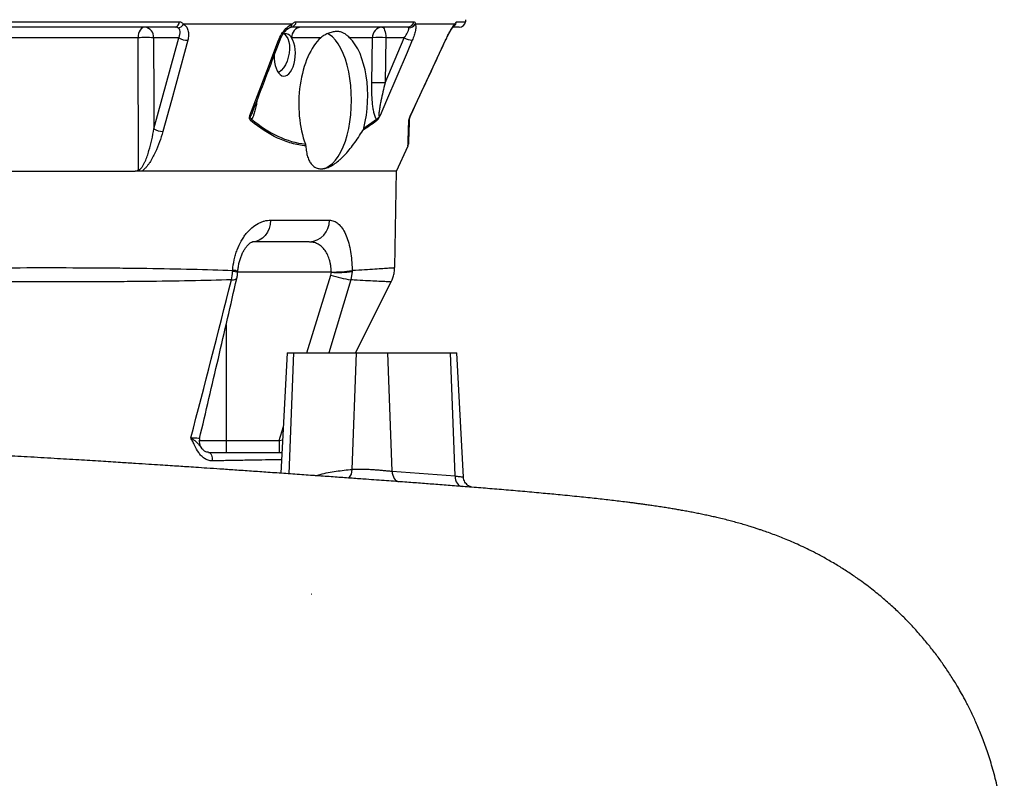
# Model space of a CAD drawing. Header units: millimetres. Extents: x 2625 to 14390, y 2229 to 15574.
# Tile 12 of 16: x 12150 to 14372, y 4168 to 5880. Entities that reach past the tile are written whole.
import ezdxf

# ---------------------------------------------------------------- set-up
doc = ezdxf.new("R2010")
doc.units = ezdxf.units.MM
doc.header["$LTSCALE"] = 5

msp = doc.modelspace()

# ---------------------------------------------------------------- linework, layer by layer
at = {"color": 7, "linetype": 'Continuous', "lineweight": 25}
for p, q in [((12050.5, 5875.4), (12510.1, 5875.4)), ((12764.2, 5870), (12519.1, 5870)), ((12773.9, 5875.4), (13039.2, 5875.4)), ((13131.9, 5870), (13042.2, 5870)), ((12500.9, 5863.5), (12045.2, 5863.5)), ((13025.5, 5863.5), (12762.4, 5863.5)), ((13141.5, 5863.5), (13128, 5863.5)), ((12508.9, 5839.4), (12451.7, 5839.4)), ((12452.7, 5633.8), (12508.9, 5839.4)), ((12829.4, 5839.4), (12763.5, 5839.4)), ((12945.8, 5839.4), (12894.2, 5839.4)), ((12944.2, 5737.6), (12945.8, 5839.4)), ((12974.3, 5737.6), (13017.8, 5839.4)), ((12975.9, 5839.4), (12974.3, 5737.6)), ((13017.8, 5839.4), (12975.9, 5839.4)), ((13110.9, 5833.6), (13111.7, 5835.4)), ((12926.3, 5635.4), (12954.9, 5655.8)), ((12999.8, 5538.5), (13026.3, 5595.3)), ((12996, 5320.6), (12999.8, 5538.9)), ((12716.1, 5427.7), (12848.5, 5427.7)), ((12803.3, 5378.5), (12675.1, 5378.5)), ((12641.9, 5310.1), (12642.1, 5312.3)), ((12900, 5311.8), (12896.9, 5293.1)), ((12900, 5314.4), (12900, 5311.8)), ((12907.9, 5128.5), (12988.1, 5288.3)), ((12753.7, 5128.5), (12739.4, 4856.5)), ((12753.7, 5128.5), (12768.3, 5128.5)), ((12768.3, 5128.5), (12909.8, 5128.5)), ((12900, 4865.3), (12909.8, 5128.5)), ((12909.8, 5128.5), (12980.5, 5128.5)), ((12990.4, 4861.1), (12980.5, 5128.5)), ((12980.5, 5128.5), (13121.9, 5128.5)), ((13132.2, 4850.4), (13121.9, 5128.5)), ((13121.9, 5128.5), (13136.5, 5128.5)), ((13151.2, 4848), (13136.5, 5128.5)), ((12615.6, 4930.7), (12615.6, 4903.5)), ((12615.6, 4930.7), (12735.1, 4930.7)), ((12735.1, 4930.7), (12735.1, 4903.5)), ((12990.4, 4861.1), (13132.2, 4850.4))]:
    msp.add_line(p, q, dxfattribs=at)
at = {"color": 8, "linetype": 'Continuous', "lineweight": 25}
for p, q in [((13135.8, 5875.4), (13156.2, 5875.4)), ((12417, 5839.4), (12017.3, 5839.4)), ((13110.6, 5833.6), (13110.8, 5833.6)), ((12853.1, 5310.1), (12641.9, 5310.1)), ((12797.7, 5128.5), (12852.1, 5303.8)), ((12896.9, 5293.1), (12847.3, 5128.5)), ((12615.6, 5191.8), (12615.6, 4930.7)), ((12758.2, 4855.2), (12768.3, 5128.5)), ((12735.1, 4930.7), (12745, 4961.8)), ((12555, 4930.7), (12615.6, 4930.7)), ((12735.1, 4930.7), (12743.4, 4931.8))]:
    msp.add_line(p, q, dxfattribs=at)
at = {"color": 7, "linetype": 'Continuous', "lineweight": 25, "flags": 128}
for points in [[(12432.6, 5863.5), (12429.6, 5863.1), (12426.7, 5861.7), (12424.1, 5859.5), (12421.7, 5856.5), (12419.8, 5852.9), (12418.3, 5848.7), (12417.4, 5844.2), (12417, 5839.4)], [(12746.6, 5848.2), (12747.3, 5847.6), (12751.4, 5843.3), (12754.7, 5837.5), (12757, 5830.4), (12758.4, 5822.3), (12758.7, 5813.5), (12757.9, 5804.4), (12756, 5795.3), (12753.2, 5786.5), (12749.5, 5778.4), (12745.1, 5771.3), (12740.2, 5765.5), (12734.8, 5761.2), (12733.6, 5760.4)], [(12898.5, 5698.5), (12898.1, 5715), (12897, 5731.3), (12895, 5747.2), (12892.3, 5762.6), (12888.8, 5777.2), (12884.7, 5791), (12879.9, 5803.7), (12874.5, 5815.2), (12868.6, 5825.4), (12862.3, 5834.1), (12855.5, 5841.3), (12848.5, 5846.9), (12844.8, 5849.2)], [(12967.4, 5863.5), (12969, 5863.1), (12970.6, 5861.7), (12972, 5859.5), (12973.3, 5856.5), (12974.4, 5852.9), (12975.2, 5848.7), (12975.7, 5844.2), (12975.9, 5839.4)], [(12418.3, 5541.6), (12418.1, 5588.5), (12417.2, 5788.2), (12417, 5839.4)], [(12451.7, 5839.4), (12452.4, 5700.2), (12452.7, 5633.8)], [(12529.1, 5833.6), (12521.7, 5806.4), (12492.1, 5697.7), (12473, 5628)], [(12669.3, 5663.8), (12707.3, 5763.8), (12733.8, 5833.6)], [(13035.7, 5833.6), (13024.1, 5806.4), (12977.8, 5697.7), (12963.3, 5663.8)], [(13031.6, 5663.8), (13078.1, 5763.8), (13110.6, 5833.6)], [(12828.2, 5543.5), (12833.8, 5544), (12841.2, 5546.2), (12848.5, 5550.1), (12855.5, 5555.7), (12862.3, 5562.9), (12868.6, 5571.7), (12874.5, 5581.9), (12879.9, 5593.4), (12884.7, 5606.1), (12888.8, 5619.8), (12892.3, 5634.5), (12895, 5649.9), (12897, 5665.8), (12898.1, 5682.1), (12898.5, 5698.5)], [(12716.1, 5427.7), (12715.2, 5418), (12712.8, 5408.8), (12708.9, 5400.3), (12703.8, 5392.9), (12697.6, 5386.8), (12690.6, 5382.3), (12683, 5379.5), (12675.1, 5378.5)], [(12576, 4903.5), (12577.9, 4903.1), (12579.7, 4902), (12581.3, 4900.1), (12582.7, 4897.6), (12583.7, 4894.7), (12584.2, 4891.4), (12584.4, 4888), (12584.1, 4884.6)], [(12990.4, 4861.1), (12990.7, 4856.5), (12991.6, 4852.2), (12993, 4848.2), (12995, 4844.6), (12997.4, 4841.7), (13000.1, 4839.5), (13003.2, 4838), (13006.4, 4837.4)], [(13132.2, 4850.4), (13132.5, 4845.8), (13133.4, 4841.5), (13134.8, 4837.5), (13136.7, 4834), (13139.1, 4831.1), (13141.8, 4828.9), (13144.8, 4827.4), (13148, 4826.7)]]:
    msp.add_lwpolyline(points, dxfattribs=at)
at = {"color": 8, "linetype": 'Continuous', "lineweight": 25, "flags": 128}
for points in [[(12733.8, 5833.6), (12735.5, 5833.6), (12736.7, 5833.9), (12737.4, 5834.4), (12737.5, 5834.6)], [(12627.5, 5293.1), (12632, 5293.4), (12635.6, 5294.1), (12638.1, 5295.1), (12639.6, 5296.3), (12639.9, 5297.1)]]:
    msp.add_lwpolyline(points, dxfattribs=at)
at = {"color": 7, "linetype": 'Continuous', "lineweight": 25}
for centre, radius, start, end in [((12498.2, 5875.1), 11.9, 282.9044, 1.7173), ((12506.1, 5876.8), 14.7, 272.6156, 332.3418), ((12761.1, 5876.3), 12.8, 276.1588, 356.1567), ((13025.1, 5877.8), 14.3, 271.5374, 350.5169), ((13028.5, 5878.1), 16, 267.7514, 329.509), ((13141.5, 5878.5), 15, 270, 348.1058), ((13131.8, 5880.6), 25, 348.1058, 359), ((12429.4, 5841.3), 22.4, 355.0821, 81.7653), ((12786.8, 5840.2), 23.4, 94.2201, 182.0084), ((12969.1, 5840.2), 23.4, 94.2203, 182.0086), ((12434.4, 5417.4), 422.3, 87.6405, 92.3595), ((12528.8, 5870.7), 37.1, 237.4643, 270.4871), ((12960.8, 5427.3), 412.4, 87.9027, 92.0973), ((13041.8, 5883), 49.8, 241.1077, 262.9207), ((12959.3, 5325.5), 412.4, 87.9027, 92.0973), ((12661.8, 5658.5), 11.6, 325.631, 346.6505), ((12946, 5654.2), 9.08, 345.6437, 10.3062), ((13020.2, 5656.1), 8.72, 331.2436, 357.9232), ((13053.7, 5651.9), 24.9, 155.1884, 157.2753), ((12472.6, 5665), 37, 237.4469, 270.5766), ((13016.9, 5598.9), 10, 339.303, 358), ((12800.9, 5426.2), 47.7, 272.9314, 1.7796), ((12855.9, 5565), 254.4, 269.3622, 279.9828), ((12866.5, 5582.9), 273.1, 267.1794, 277.0355), ((12937.2, 5560.6), 270.5, 251.6551, 261.4409), ((12579.9, 4928.5), 25, 166.7107, 217.6838)]:
    msp.add_arc(centre, radius, start, end, dxfattribs=at)
at = {"color": 8, "linetype": 'Continuous', "lineweight": 25}
for centre, radius, start, end in [((12755.8, 5870.1), 8.42, 298.2952, 359.6506), ((13120.5, 5874.5), 12.2, 317.0265, 338.649), ((13121.1, 5878.5), 15, 305.0008, 348.3401), ((12627.7, 5254.8), 57, 75.525, 87.2478), ((12631, 5291.5), 23, 61.2958, 91.1425), ((12873.5, 4864), 26.5, 315.2513, 2.8388)]:
    msp.add_arc(centre, radius, start, end, dxfattribs=at)
at = {"color": 7, "linetype": 'Continuous', "lineweight": 25}
for centre, major_axis, ratio, start_param, end_param in [((12748, 5800.7), (2.3, 47.9), 0.496358, 5.677671, 6.548609), ((12748, 5800.7), (2.3, 47.9), 0.496358, 1.597296, 5.677671), ((12857.4, 5698.5), (6.4, 155), 0.500039, 0.451046, 2.285261), ((12857.4, 5698.5), (6.4, 155), 0.500039, 4.313803, 5.873699)]:
    msp.add_ellipse(centre, major_axis=major_axis, ratio=ratio, start_param=start_param, end_param=end_param, dxfattribs=at)
for points, knots in [([(12510.1, 5875.4), (12511.1, 5875.4), (12512, 5875.3), (12513.8, 5874.8), (12514.6, 5874.4), (12516.1, 5873.4), (12516.8, 5872.8), (12518.1, 5871.5), (12518.6, 5870.8), (12519.1, 5870)], [0, 0, 0, 0, 0.25, 0.25, 0.5, 0.5, 0.75, 0.75, 1, 1, 1, 1]), ([(12519.1, 5870), (12521.4, 5868.5), (12526.1, 5865.3), (12530.2, 5856.5), (12531.6, 5845.6), (12529.9, 5837.5), (12529.1, 5833.6)], [0, 0, 0, 0, 0.226121, 0.476938, 0.750718, 1, 1, 1, 1]), ([(12733.8, 5833.6), (12736, 5838.4), (12740.4, 5848.1), (12750.3, 5860.5), (12758.7, 5867.3), (12763.3, 5869.6), (12764.2, 5870)], [0, 0, 0, 0, 0.312268, 0.625721, 0.920641, 1, 1, 1, 1]), ([(12764.2, 5870), (12765.1, 5870.8), (12765.9, 5871.5), (12767.5, 5872.8), (12768.3, 5873.4), (12769.9, 5874.4), (12770.7, 5874.8), (12772.3, 5875.3), (12773.1, 5875.4), (12773.9, 5875.4)], [0, 0, 0, 0, 0.25, 0.25, 0.5, 0.5, 0.75, 0.75, 1, 1, 1, 1]), ([(13042.2, 5870), (13042.6, 5869.3), (13042.9, 5868.5), (13043.4, 5866.6), (13043.5, 5865.4), (13043.6, 5863), (13043.5, 5861.6), (13043.3, 5858.7), (13043, 5857.2), (13042.1, 5852.3), (13041.2, 5848.8), (13038.8, 5841.3), (13037.4, 5837.5), (13035.7, 5833.6)], [0, 0, 0, 0, 0.125, 0.125, 0.25, 0.25, 0.375, 0.375, 0.5, 0.5, 0.75, 0.75, 1, 1, 1, 1]), ([(13039.2, 5875.4), (13039.6, 5875.4), (13040.7, 5875.2), (13042, 5873.2), (13042.2, 5871), (13042.2, 5870)], [0, 0, 0, 0, 0.2147679, 0.6762781, 1, 1, 1, 1]), ([(13110.6, 5833.6), (13112.4, 5837.5), (13114.3, 5841.3), (13117.2, 5846.9), (13118.2, 5848.7), (13120.1, 5852.2), (13121.1, 5853.9), (13123, 5857.2), (13123.9, 5858.7), (13125.7, 5861.6), (13126.6, 5863), (13128.3, 5865.4), (13129.1, 5866.5), (13130.6, 5868.5), (13131.3, 5869.3), (13131.9, 5870)], [0, 0, 0, 0, 0.25, 0.25, 0.375, 0.375, 0.5, 0.5, 0.625, 0.625, 0.75, 0.75, 0.875, 0.875, 1, 1, 1, 1]), ([(13113.8, 5839.8), (13115.1, 5842.3), (13117.5, 5847.1), (13121, 5853.4), (13124.2, 5858.8), (13126.8, 5862.7), (13128.7, 5865.2), (13129.2, 5865.9), (13129.5, 5866.1)], [0, 0, 0, 0, 0.201911, 0.399456, 0.570217, 0.749501, 0.884728, 1, 1, 1, 1]), ([(13129.4, 5866.1), (13129.5, 5866.2), (13130, 5866.7), (13130.2, 5866.9), (13130.1, 5866.8), (13130.1, 5866.8)], [0, 0, 0, 0, 0.254774, 0.998416, 1, 1, 1, 1]), ([(13131.9, 5870), (13132.4, 5870.8), (13132.9, 5871.5), (13133.6, 5872.8), (13134, 5873.4), (13134.6, 5874.4), (13134.9, 5874.8), (13135.4, 5875.3), (13135.6, 5875.4), (13135.8, 5875.4)], [0, 0, 0, 0, 0.25, 0.25, 0.5, 0.5, 0.75, 0.75, 1, 1, 1, 1]), ([(12506.8, 5862.2), (12506, 5862.6), (12505.1, 5863), (12503.1, 5863.4), (12502, 5863.5), (12500.9, 5863.5)], [0, 0, 0, 0, 0.5, 0.5, 1, 1, 1, 1]), ([(12508.9, 5839.4), (12509.8, 5841.8), (12511.8, 5846.8), (12512.2, 5853.6), (12510.7, 5859.1), (12508, 5861.2), (12506.8, 5862.2)], [0, 0, 0, 0, 0.259571, 0.53913, 0.786089, 1, 1, 1, 1]), ([(12737.5, 5834.6), (12738.3, 5836.4), (12739.9, 5840.4), (12743.3, 5846.5), (12747.3, 5852.1), (12751.5, 5856.7), (12755.4, 5860), (12758.4, 5862), (12759.5, 5862.5), (12759.8, 5862.6)], [0, 0, 0, 0, 0.151486, 0.330627, 0.50685, 0.658332, 0.815101, 0.94481, 1, 1, 1, 1]), ([(12759.9, 5862.7), (12760.2, 5862.8), (12761.3, 5863.3), (12762.3, 5863.5), (12762.3, 5863.5), (12762.4, 5863.5)], [0, 0, 0, 0, 0.204212, 0.569747, 1, 1, 1, 1]), ([(12894.2, 5839.4), (12891.7, 5841.8), (12889.4, 5843.8), (12885, 5847.3), (12882.9, 5848.8), (12879.7, 5850.6), (12878.6, 5851.1), (12876.3, 5852), (12875.1, 5852.4), (12871.5, 5853.3), (12868.9, 5853.5), (12863.3, 5853.5), (12860.3, 5853.2), (12855.7, 5852.3), (12854.1, 5851.9), (12850.8, 5851), (12849.2, 5850.5), (12844.4, 5848.8), (12841.1, 5847.3), (12835, 5843.8), (12832, 5841.8), (12829.4, 5839.4)], [0, 0, 0, 0, 0.125, 0.125, 0.25, 0.25, 0.3125, 0.3125, 0.375, 0.375, 0.5, 0.5, 0.625, 0.625, 0.6875, 0.6875, 0.75, 0.75, 0.875, 0.875, 1, 1, 1, 1]), ([(13017.8, 5839.4), (13019.4, 5841.7), (13020.9, 5844), (13023.5, 5848.6), (13024.7, 5850.7), (13026.1, 5853.8), (13026.5, 5854.8), (13027.2, 5856.6), (13027.5, 5857.5), (13027.9, 5859.1), (13028, 5859.9), (13028.1, 5861.2), (13028, 5861.7), (13027.8, 5862.2)], [0, 0, 0, 0, 0.25, 0.25, 0.5, 0.5, 0.625, 0.625, 0.75, 0.75, 0.875, 0.875, 1, 1, 1, 1]), ([(13027.8, 5862.2), (13027.7, 5862.6), (13027.3, 5863), (13026.5, 5863.4), (13026.1, 5863.5), (13025.5, 5863.5)], [0, 0, 0, 0, 0.5, 0.5, 1, 1, 1, 1]), ([(12676, 5672.8), (12688.7, 5706.2), (12709.2, 5760.1), (12729.7, 5814), (12737.5, 5834.6)], [0, 0, 0, 0, 0.618735, 1, 1, 1, 1]), ([(13031.2, 5662.4), (13048.1, 5698.9), (13074.7, 5756), (13101.3, 5813), (13110.8, 5833.6)], [0, 0, 0, 0, 0.639597, 1, 1, 1, 1]), ([(13110.9, 5833.6), (13112.3, 5835.6), (13113.8, 5837.6), (13113.8, 5839.8), (13113.8, 5839.8)], [0, 0, 0, 0, 0.999984, 1, 1, 1, 1]), ([(12954.9, 5655.8), (12954.2, 5656.8), (12953.5, 5658), (12952.3, 5660.7), (12951.7, 5662.1), (12950.7, 5665.1), (12950.3, 5666.6), (12949.4, 5669.8), (12949, 5671.5), (12948, 5676.4), (12947.4, 5679.9), (12946.4, 5686.8), (12946, 5690.4), (12945, 5701.1), (12944.6, 5708.3), (12944.1, 5722.9), (12944, 5730.2), (12944.2, 5737.6)], [0, 0, 0, 0, 0.0625, 0.0625, 0.125, 0.125, 0.1875, 0.1875, 0.25, 0.25, 0.375, 0.375, 0.5, 0.5, 0.75, 0.75, 1, 1, 1, 1]), ([(12974.3, 5737.6), (12972.6, 5730.8), (12971, 5724.1), (12967.8, 5710.6), (12966.4, 5703.9), (12964.3, 5693.9), (12963.7, 5690.5), (12962.4, 5683.8), (12961.9, 5680.5), (12961.2, 5675.5), (12961, 5673.9), (12960.6, 5670.6), (12960.5, 5669), (12960.4, 5666.7), (12960.4, 5665.9), (12960.5, 5664.5), (12960.6, 5663.8), (12960.9, 5662.9), (12961, 5662.7), (12961.4, 5662.4), (12961.6, 5662.4), (12962.1, 5662.5), (12962.3, 5662.7), (12962.8, 5663.2), (12963.1, 5663.5), (12963.3, 5663.8)], [0, 0, 0, 0, 0.25, 0.25, 0.5, 0.5, 0.625, 0.625, 0.75, 0.75, 0.8125, 0.8125, 0.875, 0.875, 0.90625, 0.90625, 0.9375, 0.9375, 0.953125, 0.953125, 0.96875, 0.96875, 0.984375, 0.984375, 1, 1, 1, 1]), ([(12671.4, 5651.9), (12670.8, 5652.5), (12670.2, 5653.1), (12669.3, 5654.7), (12668.9, 5655.6), (12668.5, 5657.6), (12668.4, 5658.8), (12668.6, 5660.6), (12668.7, 5661.2), (12669, 5662.5), (12669.1, 5663.1), (12669.3, 5663.8)], [0, 0, 0, 0, 0.25, 0.25, 0.5, 0.5, 0.75, 0.75, 0.875, 0.875, 1, 1, 1, 1]), ([(12673.1, 5655.8), (12672.5, 5656.1), (12672, 5656.5), (12671, 5657.5), (12670.7, 5658.1), (12670.1, 5659.5), (12669.9, 5660.3), (12669.7, 5661.5), (12669.6, 5662), (12669.4, 5662.8), (12669.4, 5663.3), (12669.3, 5663.8)], [0, 0, 0, 0, 0.25, 0.25, 0.5, 0.5, 0.75, 0.75, 0.875, 0.875, 1, 1, 1, 1]), ([(12795.5, 5595.4), (12790.2, 5595.9), (12784.8, 5596.6), (12774.1, 5598.6), (12768.7, 5599.9), (12758.1, 5602.8), (12752.8, 5604.6), (12742.3, 5608.5), (12737.1, 5610.7), (12711.2, 5622.7), (12691, 5635.8), (12671.4, 5651.9)], [0, 0, 0, 0, 0.125, 0.125, 0.25, 0.25, 0.375, 0.375, 0.5, 0.5, 1, 1, 1, 1]), ([(12673.1, 5655.8), (12692.4, 5639.9), (12712.2, 5626.9), (12752.6, 5607.8), (12773.3, 5601.6), (12794.6, 5599.4)], [0, 0, 0, 0, 0.5, 0.5, 1, 1, 1, 1]), ([(12954.8, 5651.9), (12955.5, 5652.5), (12956.2, 5653.1), (12957.3, 5654.3), (12957.7, 5654.7), (12958.4, 5655.6), (12958.8, 5656.1), (12959.5, 5657.1), (12959.9, 5657.6), (12960.6, 5658.8), (12961, 5659.4), (12961.7, 5660.6), (12962, 5661.2), (12962.7, 5662.5), (12963, 5663.1), (12963.3, 5663.8)], [0, 0, 0, 0, 0.25, 0.25, 0.375, 0.375, 0.5, 0.5, 0.625, 0.625, 0.75, 0.75, 0.875, 0.875, 1, 1, 1, 1]), ([(12954.9, 5655.8), (12955.6, 5656.1), (12956.2, 5656.5), (12957.6, 5657.5), (12958.3, 5658.1), (12959.7, 5659.5), (12960.5, 5660.3), (12961.6, 5661.5), (12961.9, 5662), (12962.6, 5662.8), (12963, 5663.3), (12963.3, 5663.8)], [0, 0, 0, 0, 0.25, 0.25, 0.5, 0.5, 0.75, 0.75, 0.875, 0.875, 1, 1, 1, 1]), ([(13028.9, 5655.8), (13028.7, 5648.4), (13028.2, 5633.6), (13027.6, 5616.7), (13027.2, 5605), (13026.9, 5598.9), (13027, 5599.1), (13027, 5599.2)], [0, 0, 0, 0, 0.216299, 0.43256, 0.65471, 0.876833, 1, 1, 1, 1]), ([(13027.9, 5651.9), (13027.9, 5652.5), (13028, 5653.1), (13028.3, 5654.7), (13028.5, 5655.6), (13029.1, 5657.6), (13029.5, 5658.8), (13030.2, 5660.6), (13030.5, 5661.2), (13031, 5662.5), (13031.3, 5663.1), (13031.6, 5663.8)], [0, 0, 0, 0, 0.25, 0.25, 0.5, 0.5, 0.75, 0.75, 0.875, 0.875, 1, 1, 1, 1]), ([(13031.6, 5663.8), (13031.6, 5663.8), (13031.6, 5663.7), (13031.5, 5663.7), (13031.4, 5663.3), (13030.9, 5661.9), (13030, 5659.7), (13029.1, 5657.1), (13029, 5656.3), (13028.9, 5655.8)], [0, 0, 0, 0, 0.004799, 0.006146, 0.01583, 0.091517, 0.403346, 0.670414, 1, 1, 1, 1]), ([(12418.3, 5541.6), (12418.7, 5541.6), (12419.1, 5541.6), (12420, 5541.9), (12420.4, 5542.1), (12421.7, 5542.8), (12422.5, 5543.4), (12424, 5544.9), (12424.7, 5545.7), (12426, 5547.3), (12426.6, 5548.2), (12428.3, 5550.9), (12429.3, 5552.8), (12431.3, 5556.6), (12432.2, 5558.5), (12434.7, 5564.4), (12436.3, 5568.4), (12439.1, 5576.5), (12440.4, 5580.5), (12444, 5592.8), (12446.1, 5600.9), (12449.7, 5617.4), (12451.3, 5625.6), (12452.7, 5633.8)], [0, 0, 0, 0, 0.015625, 0.015625, 0.03125, 0.03125, 0.0625, 0.0625, 0.09375, 0.09375, 0.125, 0.125, 0.1875, 0.1875, 0.25, 0.25, 0.375, 0.375, 0.5, 0.5, 0.75, 0.75, 1, 1, 1, 1]), ([(12473, 5628), (12470.8, 5620), (12468.3, 5612), (12462.6, 5596.3), (12459.4, 5588.4), (12453.9, 5576.7), (12452, 5572.8), (12447.8, 5565.1), (12445.6, 5561.4), (12442, 5555.9), (12440.7, 5554.1), (12438.1, 5550.6), (12436.7, 5548.8), (12433.8, 5545.5), (12432.3, 5543.9), (12429.1, 5541), (12427.4, 5539.6), (12425.6, 5538.5)], [0, 0, 0, 0, 0.25, 0.25, 0.5, 0.5, 0.625, 0.625, 0.75, 0.75, 0.8125, 0.8125, 0.875, 0.875, 0.9375, 0.9375, 1, 1, 1, 1]), ([(12795.5, 5595.4), (12795.6, 5593.1), (12795.8, 5590.8), (12796.3, 5586.4), (12796.5, 5584.3), (12797.6, 5578.1), (12798.5, 5574.2), (12800.7, 5567.1), (12802.1, 5563.9), (12804.4, 5559.5), (12805.3, 5558.1), (12807.1, 5555.5), (12808, 5554.3), (12811, 5551), (12813.2, 5549.1), (12817.8, 5546.2), (12820.4, 5545.1), (12824.4, 5544.1), (12825.8, 5543.8), (12828.7, 5543.5), (12830.1, 5543.5), (12834.6, 5543.7), (12837.6, 5544.2), (12842.4, 5545.6), (12844.1, 5546.1), (12847.4, 5547.5), (12849, 5548.2), (12854.1, 5550.8), (12857.6, 5552.9), (12864.6, 5557.8), (12868.1, 5560.5), (12873.5, 5565.3), (12875.3, 5566.9), (12878.9, 5570.4), (12880.7, 5572.2), (12886.1, 5577.8), (12889.7, 5581.8), (12896.8, 5590.4), (12900.3, 5594.9), (12910.9, 5609.3), (12917.7, 5619.5), (12924.2, 5630.4)], [0, 0, 0, 0, 0.03125, 0.03125, 0.0625, 0.0625, 0.125, 0.125, 0.1875, 0.1875, 0.21875, 0.21875, 0.25, 0.25, 0.3125, 0.3125, 0.375, 0.375, 0.40625, 0.40625, 0.4375, 0.4375, 0.5, 0.5, 0.53125, 0.53125, 0.5625, 0.5625, 0.625, 0.625, 0.6875, 0.6875, 0.71875, 0.71875, 0.75, 0.75, 0.8125, 0.8125, 0.875, 0.875, 1, 1, 1, 1]), ([(12926.3, 5635.4), (12925.8, 5633.9), (12925.2, 5632.2), (12924.3, 5630.5), (12924.2, 5630.4)], [0, 0, 0, 0, 0.882501, 1, 1, 1, 1]), ([(11995.8, 5538.5), (12070.5, 5538.5), (12142.9, 5538.5), (12281.7, 5538.5), (12348.1, 5538.5), (12410.6, 5538.5)], [0, 0, 0, 0, 0.5, 0.5, 1, 1, 1, 1]), ([(12410.6, 5538.5), (12412, 5538.5), (12413.3, 5538.8), (12415.3, 5539.5), (12415.9, 5539.8), (12416.8, 5540.4), (12417.1, 5540.6), (12417.7, 5541.1), (12418, 5541.3), (12418.3, 5541.6)], [0, 0, 0, 0, 0.5, 0.5, 0.75, 0.75, 0.875, 0.875, 1, 1, 1, 1]), ([(12999.8, 5538.5), (12999.8, 5538.5), (12996.6, 5538.5), (12983.9, 5538.5), (12974.4, 5538.5), (12949, 5538.5), (12933.2, 5538.5), (12895.6, 5538.5), (12873.8, 5538.5), (12824.3, 5538.5), (12796.7, 5538.5), (12736.1, 5538.5), (12703, 5538.5), (12631.9, 5538.5), (12593.8, 5538.5), (12513, 5538.5), (12470.3, 5538.5), (12425.6, 5538.5)], [0, 0, 0, 0, 0.125, 0.125, 0.25, 0.25, 0.375, 0.375, 0.5, 0.5, 0.625, 0.625, 0.75, 0.75, 0.875, 0.875, 1, 1, 1, 1]), ([(12630.5, 5314.4), (12631.2, 5322.7), (12632.3, 5330.6), (12634.9, 5342.2), (12635.9, 5346), (12637.5, 5351.7), (12638.1, 5353.5), (12639.3, 5357.2), (12640, 5359), (12643.3, 5367.9), (12646.4, 5374.5), (12651.6, 5383.7), (12653.4, 5386.7), (12657.2, 5392.3), (12659.2, 5394.9), (12665.3, 5402.4), (12669.5, 5406.8), (12678.5, 5414.5), (12683.1, 5417.6), (12690.1, 5421.4), (12692.4, 5422.5), (12697.1, 5424.4), (12699.5, 5425.2), (12706.7, 5427), (12711.4, 5427.7), (12716.1, 5427.7)], [0, 0, 0, 0, 0.125, 0.125, 0.1875, 0.1875, 0.21875, 0.21875, 0.25, 0.25, 0.375, 0.375, 0.4375, 0.4375, 0.5, 0.5, 0.625, 0.625, 0.75, 0.75, 0.8125, 0.8125, 0.875, 0.875, 1, 1, 1, 1]), ([(12848.5, 5427.7), (12852.1, 5427.3), (12859.1, 5426.5), (12868.9, 5420.4), (12877.7, 5410.5), (12885.2, 5397.1), (12891.2, 5380.5), (12895.6, 5362.3), (12898.5, 5342.5), (12899.7, 5326.4), (12900, 5316.9), (12900, 5314.4)], [0, 0, 0, 0, 0.128158, 0.256269, 0.384012, 0.511675, 0.629256, 0.746772, 0.854234, 0.961667, 1, 1, 1, 1]), ([(12642.1, 5311.6), (12642.3, 5314.4), (12642.9, 5320.6), (12644.6, 5329.9), (12647, 5339.3), (12650.1, 5347.9), (12653.7, 5355.7), (12657.5, 5362.4), (12661.5, 5368), (12665.4, 5372.3), (12668.8, 5375.3), (12671.7, 5377.3), (12673.9, 5378.3), (12674.9, 5378.5), (12675, 5378.5), (12675, 5378.5)], [0, 0, 0, 0, 0.0579459, 0.1309753, 0.2041936, 0.2752746, 0.3516145, 0.4257167, 0.4990748, 0.5787954, 0.6557908, 0.7336364, 0.82307, 0.9139094, 1, 1, 1, 1]), ([(12853.1, 5310.6), (12853, 5313.2), (12852.9, 5315.8), (12852.4, 5320.8), (12852.1, 5323.3), (12851.3, 5328.1), (12850.8, 5330.5), (12849.8, 5335.1), (12849.1, 5337.4), (12847.1, 5344), (12845.4, 5348), (12842.6, 5353.5), (12841.6, 5355.2), (12839.5, 5358.5), (12838.4, 5360.1), (12834.9, 5364.5), (12832.5, 5367), (12828.6, 5370.2), (12827.2, 5371.2), (12824.4, 5373), (12823, 5373.7), (12818.7, 5375.8), (12815.7, 5376.9), (12809.6, 5378.2), (12806.5, 5378.5), (12803.3, 5378.5)], [0, 0, 0, 0, 0.0625, 0.0625, 0.125, 0.125, 0.1875, 0.1875, 0.25, 0.25, 0.375, 0.375, 0.4375, 0.4375, 0.5, 0.5, 0.625, 0.625, 0.6875, 0.6875, 0.75, 0.75, 0.875, 0.875, 1, 1, 1, 1]), ([(11694.3, 5314.4), (11739.8, 5315.5), (11784.8, 5316.4), (11851.7, 5317.6), (11873.9, 5317.9), (11907.1, 5318.4), (11918.1, 5318.6), (11940.1, 5318.8), (11951, 5319), (12005.2, 5319.6), (12047.7, 5320), (12130.7, 5320.5), (12171.2, 5320.6), (12250.5, 5320.6), (12289.2, 5320.5), (12345.8, 5320.1), (12364.5, 5319.9), (12401.2, 5319.6), (12419.2, 5319.3), (12472.1, 5318.6), (12505.8, 5317.9), (12570.4, 5316.4), (12601.2, 5315.5), (12630.5, 5314.4)], [0, 0, 0, 0, 0.125, 0.125, 0.1875, 0.1875, 0.21875, 0.21875, 0.25, 0.25, 0.375, 0.375, 0.5, 0.5, 0.625, 0.625, 0.6875, 0.6875, 0.75, 0.75, 0.875, 0.875, 1, 1, 1, 1]), ([(12639.8, 5297.1), (12640.1, 5298.3), (12641.1, 5302.5), (12641.5, 5306.9), (12641.9, 5310)], [0, 0, 0, 0, 0.277723, 1, 1, 1, 1]), ([(12987.9, 5288.3), (12989, 5290.5), (12991.6, 5295.8), (12994.2, 5304.8), (12995.8, 5313.4), (12995.8, 5318.7), (12995.8, 5320.6)], [0, 0, 0, 0, 0.220165, 0.524598, 0.830807, 1, 1, 1, 1]), ([(12627.5, 5293.1), (12597.8, 5292.2), (12566.7, 5291.5), (12501.7, 5290.2), (12467.8, 5289.7), (12414.8, 5289.2), (12396.8, 5289), (12360, 5288.7), (12341.4, 5288.6), (12284.9, 5288.4), (12246.3, 5288.3), (12167.4, 5288.3), (12127.1, 5288.4), (12044.6, 5288.7), (12002.5, 5289), (11948.7, 5289.4), (11937.9, 5289.5), (11916.2, 5289.8), (11905.2, 5289.9), (11872.4, 5290.2), (11850.4, 5290.5), (11784, 5291.4), (11739.4, 5292.2), (11694.3, 5293.1)], [0, 0, 0, 0, 0.125, 0.125, 0.25, 0.25, 0.3125, 0.3125, 0.375, 0.375, 0.5, 0.5, 0.625, 0.625, 0.75, 0.75, 0.78125, 0.78125, 0.8125, 0.8125, 0.875, 0.875, 1, 1, 1, 1]), ([(12555.5, 4934.3), (12569.8, 4994.8), (12598.1, 5115.2), (12626, 5236.3), (12639.8, 5296.8), (12639.9, 5297.1)], [0, 0, 0, 0, 0.501177, 0.997581, 1, 1, 1, 1]), ([(14371.6, 4042.3), (14371.3, 4047.7), (14369.9, 4069.6), (14364.4, 4106.5), (14355.6, 4151.5), (14345, 4192.3), (14333.5, 4229), (14321.5, 4261.6), (14309.6, 4290.3), (14297.8, 4316.2), (14286.4, 4338.9), (14275.9, 4358.2), (14267.1, 4373.5), (14259.4, 4386.3), (14252, 4398.2), (14244.1, 4410.2), (14233.7, 4425.6), (14220.2, 4444.4), (14203.1, 4466.5), (14184.2, 4489.2), (14164.6, 4511.1), (14144.1, 4532.3), (14122.6, 4552.8), (14098.7, 4574.1), (14071.6, 4596.2), (14045.4, 4615.6), (14020.5, 4632.7), (13997.7, 4647.2), (13974.1, 4661.1), (13951.5, 4673.5), (13931.3, 4683.7), (13913.2, 4692.4), (13895.9, 4700.2), (13880.1, 4706.9), (13864.8, 4713.1), (13850.4, 4718.6), (13836.7, 4723.6), (13825.3, 4727.5), (13815.9, 4730.7), (13807.2, 4733.5), (13797.1, 4736.7), (13785.2, 4740.3), (13772.2, 4744), (13759.2, 4747.6), (13745.9, 4751.1), (13732.8, 4754.3), (13720.4, 4757.3), (13709, 4759.8), (13697.4, 4762.4), (13685.4, 4764.9), (13673.2, 4767.3), (13661.1, 4769.7), (13649.3, 4771.8), (13638, 4773.8), (13627.1, 4775.7), (13616, 4777.5), (13603.7, 4779.5), (13590.3, 4781.6), (13577.4, 4783.5), (13565.9, 4785.1), (13556.3, 4786.4), (13547.5, 4787.6), (13538.5, 4788.8), (13529, 4790.1), (13511.5, 4792.3), (13485.7, 4795.4), (13450.5, 4799.4), (13411.9, 4803.5), (13371.9, 4807.4), (13330.9, 4811.3), (13290.3, 4815), (13248.4, 4818.6), (13206.6, 4822.1), (13166, 4825.3), (13127, 4828.4), (13090.1, 4831.2), (13054.4, 4833.9), (13017.4, 4836.7), (12976.6, 4839.6), (12937, 4842.5), (12899.5, 4845.2), (12865.5, 4847.6), (12829.3, 4850.2), (12790.9, 4852.9), (12751, 4855.7), (12711.4, 4858.5), (12673, 4861.1), (12636.8, 4863.6), (12603.3, 4865.9), (12574, 4867.9), (12548.8, 4869.5), (12527.6, 4871), (12508.4, 4872.2), (12488.6, 4873.5), (12466, 4875), (12439.8, 4876.7), (12410, 4878.6), (12374.1, 4880.9), (12331.5, 4883.6), (12281.7, 4886.6), (12226.4, 4890), (12168.9, 4893.4), (12109.8, 4896.7), (12050.3, 4900), (11989.3, 4903.3), (11928.5, 4906.5), (11869, 4909.5), (11800.2, 4912.9), (11723, 4916.4), (11637.8, 4920.2), (11553, 4923.7), (11468.9, 4927), (11385.9, 4930.1), (11308, 4932.9), (11234.4, 4935.5), (11163.3, 4937.8), (11092.5, 4940), (11020.7, 4942.2), (10947.8, 4944.3), (10873.9, 4946.4), (10798.9, 4948.3), (10722.6, 4950.3), (10644.2, 4952.2), (10563.2, 4954.1), (10479.4, 4956), (10393.1, 4958), (10304.8, 4960.1), (10215, 4962.5), (10140.6, 4964.6), (10082.1, 4966.5), (10040.9, 4968), (10002.7, 4969.4), (9968.2, 4970.8), (9937.3, 4972.2), (9909.9, 4973.5), (9887.9, 4974.6), (9870.7, 4975.5), (9857.5, 4976.2), (9845.8, 4976.8), (9835.5, 4977.4), (9825.7, 4978), (9814.9, 4978.6), (9801.6, 4979.5), (9781.7, 4980.7), (9756.8, 4982.5), (9727.9, 4984.6), (9699.2, 4987), (9671.6, 4989.5), (9647.2, 4991.9), (9629.1, 4993.9), (9615.5, 4995.5), (9604.4, 4996.9), (9593.3, 4998.3), (9583, 4999.7), (9573.8, 5001.1), (9565.7, 5002.4), (9555.5, 5004.1), (9544.4, 5005.9), (9532.1, 5008.1), (9518.9, 5010.4), (9503.8, 5013.1), (9487.4, 5016), (9471.3, 5018.8), (9457.4, 5021.1), (9445.9, 5022.9), (9436.1, 5024.5), (9425.6, 5026.1), (9413.6, 5027.9), (9399.6, 5030), (9384.3, 5032.1), (9369.1, 5034.2), (9354.2, 5036.1), (9339.3, 5037.9), (9323.4, 5039.8), (9308.5, 5041.4), (9295.7, 5042.8), (9285.4, 5043.8), (9275.1, 5044.9), (9263.7, 5045.9), (9249, 5047.3), (9232.8, 5048.7), (9216.7, 5050), (9201.6, 5051.1), (9185.5, 5052.3), (9167.8, 5053.5), (9150.5, 5054.5), (9135.5, 5055.4), (9122.7, 5056.1), (9112.2, 5056.6), (9102.9, 5057), (9093.8, 5057.4), (9083.2, 5057.9), (9069.9, 5058.4), (9053.7, 5059), (9034.2, 5059.6), (9011.2, 5060.2), (8984.4, 5060.8), (8953.6, 5061.5), (8918.6, 5062.1), (8879.2, 5062.8), (8851, 5063.2), (8836.3, 5063.5)], [0, 0, 0, 0, 0.002153, 0.008703, 0.014761, 0.020328, 0.025406, 0.029996, 0.0341, 0.037718, 0.041258, 0.044166, 0.046442, 0.048269, 0.050124, 0.052033, 0.053995, 0.057558, 0.061287, 0.065181, 0.069396, 0.073114, 0.077144, 0.081487, 0.086209, 0.091526, 0.095167, 0.099055, 0.103156, 0.106975, 0.110367, 0.113487, 0.116559, 0.119774, 0.122383, 0.125294, 0.128065, 0.130282, 0.131957, 0.133768, 0.135991, 0.138712, 0.141727, 0.144829, 0.147929, 0.151449, 0.154463, 0.157363, 0.160445, 0.163708, 0.167058, 0.170393, 0.173706, 0.176864, 0.179824, 0.18291, 0.186429, 0.19038, 0.194269, 0.197344, 0.199952, 0.202299, 0.204795, 0.207452, 0.210243, 0.219337, 0.22852, 0.238398, 0.249084, 0.258046, 0.267504, 0.276848, 0.285604, 0.293939, 0.301675, 0.308814, 0.31536, 0.322032, 0.329431, 0.337561, 0.343107, 0.348932, 0.355034, 0.361414, 0.368071, 0.374582, 0.380521, 0.386399, 0.391594, 0.396109, 0.399946, 0.403107, 0.405774, 0.408628, 0.411996, 0.415877, 0.420272, 0.425179, 0.431622, 0.438779, 0.446651, 0.455241, 0.463091, 0.471455, 0.479981, 0.48829, 0.496381, 0.50425, 0.516168, 0.527541, 0.538372, 0.550026, 0.560992, 0.571278, 0.580897, 0.590111, 0.599467, 0.608994, 0.618701, 0.628596, 0.63869, 0.64899, 0.659636, 0.670853, 0.682602, 0.694852, 0.707587, 0.720783, 0.734416, 0.741108, 0.747625, 0.753634, 0.75914, 0.764145, 0.768655, 0.772673, 0.775152, 0.777402, 0.779424, 0.781218, 0.78279, 0.784618, 0.787041, 0.790056, 0.795709, 0.801251, 0.807223, 0.813527, 0.819349, 0.82451, 0.827267, 0.830497, 0.83419, 0.837712, 0.840684, 0.843892, 0.847288, 0.851098, 0.854433, 0.857991, 0.861813, 0.865935, 0.869871, 0.873311, 0.875633, 0.877594, 0.879597, 0.882015, 0.884877, 0.887954, 0.891231, 0.894005, 0.896847, 0.900101, 0.903526, 0.905854, 0.907816, 0.909762, 0.912074, 0.914771, 0.918775, 0.922047, 0.924815, 0.928169, 0.932228, 0.936029, 0.939171, 0.941739, 0.944137, 0.94586, 0.947612, 0.949886, 0.952764, 0.956272, 0.960435, 0.965278, 0.970819, 0.97707, 0.98403, 0.991685, 1, 1, 1, 1]), ([(12584.1, 4884.6), (12580.9, 4884.6), (12577.8, 4885), (12573.4, 4886.4), (12572, 4887), (12569.2, 4888.3), (12567.9, 4889.1), (12564.1, 4891.6), (12561.8, 4893.6), (12557.5, 4898.1), (12555.6, 4900.6), (12550.3, 4908.3), (12547.4, 4914), (12543.2, 4922.5), (12541.8, 4925.4), (12539.7, 4929.5), (12539, 4930.9), (12537.5, 4933.7), (12536.7, 4935), (12535.9, 4936.3)], [0, 0, 0, 0, 0.125, 0.125, 0.1875, 0.1875, 0.25, 0.25, 0.375, 0.375, 0.5, 0.5, 0.75, 0.75, 0.875, 0.875, 0.9375, 0.9375, 1, 1, 1, 1]), ([(12576.2, 4903.8), (12575.6, 4903.8), (12573.4, 4903.7), (12569.5, 4905.1), (12565, 4908), (12562, 4910.7), (12560.6, 4912.7), (12560.4, 4913)], [0, 0, 0, 0, 0.103884, 0.376716, 0.684232, 0.940013, 1, 1, 1, 1]), ([(12576, 4903.5), (12587.6, 4903.5), (12610.3, 4903.5), (12644.8, 4903.5), (12678.8, 4903.5), (12704.7, 4903.5), (12721.4, 4903.5), (12729.9, 4903.5), (12736.2, 4903.5), (12740.4, 4903.5), (12741.4, 4903.5), (12741.9, 4903.5)], [0, 0, 0, 0, 0.1699947, 0.3351804, 0.5003346, 0.6649001, 0.7275722, 0.7902353, 0.8528633, 0.9155008, 1, 1, 1, 1]), ([(12900, 4865.3), (12903.5, 4865.6), (12909.7, 4866.1), (12920.3, 4866.2), (12930.6, 4865.9), (12941.3, 4865.4), (12952.2, 4864.6), (12962.8, 4863.7), (12972.9, 4862.8), (12982.3, 4861.9), (12987.7, 4861.3), (12990.4, 4861.1)], [0, 0, 0, 0, 0.138577, 0.245974, 0.353376, 0.461145, 0.56892, 0.676669, 0.784418, 0.89221, 1, 1, 1, 1]), ([(13170.4, 4825), (13170.2, 4825), (13169.7, 4825.2), (13167.6, 4825.7), (13164.6, 4827), (13161, 4829.2), (13157.5, 4832.5), (13154.3, 4836.7), (13152.2, 4842), (13151.1, 4845.9), (13151.3, 4847.9), (13151.3, 4847.9)], [0, 0, 0, 0, 0.04401, 0.128443, 0.235321, 0.360522, 0.50007, 0.656107, 0.823399, 0.996058, 1, 1, 1, 1]), ([(12809.1, 4583.5), (12809, 4583.5), (12808.6, 4583.3), (12808.7, 4583.4), (12808.8, 4583.5)], [0, 0, 0, 0, 0.203461, 1, 1, 1, 1])]:
    msp.add_open_spline(points, degree=3, knots=knots, dxfattribs=at)
at = {"color": 8, "linetype": 'Continuous', "lineweight": 25}
for points, knots in [([(12684.8, 5695.9), (12684.5, 5693.6), (12683.8, 5687.4), (12681.6, 5677.5), (12678.9, 5667.6), (12676, 5660.2), (12674, 5657.1), (12673.1, 5655.8)], [0, 0, 0, 0, 0.150037, 0.413442, 0.681214, 0.860888, 1, 1, 1, 1]), ([(12669.3, 5663.8), (12669.4, 5663.4), (12669.6, 5662.8), (12670.1, 5662.4), (12670.4, 5662.4), (12670.9, 5662.6), (12671.4, 5663.1), (12672.7, 5665), (12674.3, 5668.4), (12675.5, 5671.4), (12676, 5672.8)], [0, 0, 0, 0, 0.107867, 0.16238, 0.217306, 0.242906, 0.320438, 0.39958, 0.719229, 1, 1, 1, 1]), ([(13026, 5595.4), (13026, 5595.3), (13026, 5595), (13026.1, 5598.4), (13026.3, 5603.8), (13026.6, 5611.9), (13026.9, 5622.8), (13027.3, 5636), (13027.7, 5646.6), (13027.9, 5651.9)], [0, 0, 0, 0, 0.123223, 0.257771, 0.392734, 0.543599, 0.694472, 0.847231, 1, 1, 1, 1]), ([(13031.6, 5663.8), (13031.5, 5663.4), (13031.3, 5662.8), (13031.2, 5662.4), (13031.2, 5662.4), (13031.2, 5662.4)], [0, 0, 0, 0, 0.595485, 0.896442, 1, 1, 1, 1]), ([(12900, 5314.4), (12902.7, 5314.6), (12915.2, 5315.4), (12935.1, 5316.7), (12956.9, 5318.2), (12974.2, 5319.2), (12986.7, 5320), (12994.6, 5320.5), (12995.5, 5320.6), (12996, 5320.6)], [0, 0, 0, 0, 0.0427189, 0.1999412, 0.3572844, 0.5145068, 0.6762939, 0.8382128, 1, 1, 1, 1]), ([(12988.1, 5288.3), (12987.6, 5288.3), (12986.8, 5288.3), (12979.7, 5288.7), (12968.4, 5289.2), (12952.2, 5290), (12931.1, 5291.1), (12911.7, 5292.2), (12899.5, 5293), (12896.9, 5293.1)], [0, 0, 0, 0, 0.157292, 0.314858, 0.472314, 0.633933, 0.795671, 0.957283, 1, 1, 1, 1]), ([(12535.9, 4936.3), (12537, 4936.4), (12542.5, 4936.5), (12550.7, 4936.3), (12555.3, 4935.4), (12555.4, 4934.6), (12555.5, 4934.3)], [0, 0, 0, 0, 0.090209, 0.443548, 0.819276, 1, 1, 1, 1]), ([(12535.9, 4936.3), (12535.9, 4936.3), (12537.1, 4935.6), (12539.2, 4934.2), (12545, 4930.2), (12551.4, 4924.7), (12556.4, 4918.1), (12559.2, 4914.5), (12560.4, 4913)], [0, 0, 0, 0, 0.0019198, 0.0974314, 0.192675, 0.5487367, 0.816757, 1, 1, 1, 1]), ([(12741, 4886.7), (12738.4, 4886.7), (12732.6, 4886.7), (12715, 4886.6), (12688.2, 4886.3), (12653.6, 4885.7), (12618.6, 4885), (12595.7, 4884.7), (12584.1, 4884.6)], [0, 0, 0, 0, 0.075943, 0.166216, 0.373337, 0.581206, 0.789119, 1, 1, 1, 1]), ([(12817.2, 4851.1), (12820.7, 4852.1), (12836.2, 4856.5), (12863.8, 4861.6), (12887.9, 4864.1), (12900, 4865.3)], [0, 0, 0, 0, 0.128345, 0.564173, 1, 1, 1, 1]), ([(13132.2, 4850.4), (13135.4, 4850), (13140.9, 4849.4), (13146.4, 4848.8), (13149.7, 4848.3), (13151.3, 4848.1), (13151.1, 4848), (13151, 4847.9)], [0, 0, 0, 0, 0.279718, 0.490882, 0.708223, 0.91992, 1, 1, 1, 1])]:
    msp.add_open_spline(points, degree=3, knots=knots, dxfattribs=at)
at = {"color": 7, "linetype": 'Continuous', "lineweight": 25}
for points in [[(12954.8, 5651.9), (12944.7, 5644), (12934.5, 5636.8), (12924.2, 5630.4)], [(12795.5, 5595.4), (12795.5, 5596.7), (12795.2, 5598), (12794.6, 5599.4)], [(12425.6, 5538.5), (12423.1, 5538.5), (12418.1, 5538.5), (12413.1, 5538.5), (12410.6, 5538.5)], [(12627.5, 5293.1), (12629, 5299.2), (12630, 5305.4), (12630.4, 5311.8)], [(12630.4, 5311.8), (12630.5, 5312.7), (12630.5, 5313.6), (12630.5, 5314.4)], [(12852.1, 5303.8), (12852.7, 5305.9), (12853, 5308), (12853.1, 5310.1)], [(12853.1, 5310.1), (12853.1, 5310.2), (12853.1, 5310.4), (12853.1, 5310.6)], [(12535.9, 4936.3), (12567.2, 5054.8), (12597.8, 5173.8), (12627.5, 5293.1)]]:
    msp.add_open_spline(points, degree=3, dxfattribs=at)

doc.saveas('drawing.dxf')
